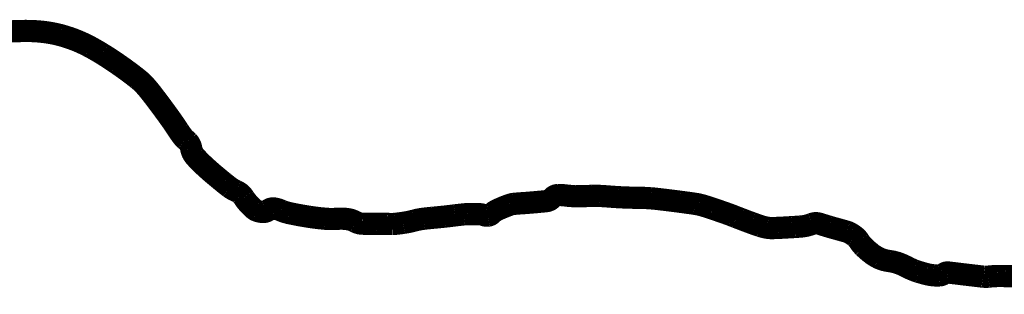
# Model space of a CAD drawing. Header units: inches. Extents: x 1.1 to 12.1, y -2.2 to 6.3.
# Tile 3 of 150: x 2.7882 to 3.094, y -1.363 to -1.2777. Entities that reach past the tile are written whole.
import ezdxf

# ---------------------------------------------------------------- set-up
doc = ezdxf.new("R2010")
doc.units = ezdxf.units.IN
doc.header["$MEASUREMENT"] = 0
doc.layers.add('BELMONT-BORDER', color=5, linetype='Continuous')

msp = doc.modelspace()

# ---------------------------------------------------------------- linework, layer by layer
at = {"layer": 'BELMONT-BORDER', "color": 5, "const_width": 0.00691}
msp.add_lwpolyline([(2.78211, -1.28156, -0.015708), (2.79, -1.28124, -0.031479), (2.79563, -1.28155, -0.034275), (2.80072, -1.2825, -0.030227), (2.80557, -1.28409, -0.030822), (2.81011, -1.28621, -0.013653), (2.81392, -1.28841, -0.0113), (2.81837, -1.29131, -0.018226), (2.8249, -1.29612, -0.044745), (2.8273, -1.2984, -0.016582), (2.82943, -1.30099, -0.006726), (2.83437, -1.30761, -0.012642), (2.83757, -1.31226, 0.026773), (2.83914, -1.31442, 0.056474), (2.83966, -1.31493, -0.039177), (2.84045, -1.31564, -0.150164), (2.84149, -1.31777, 0.138713), (2.84256, -1.32009, 0.024337), (2.84473, -1.32239, 0.015887), (2.84832, -1.32563, 0.004972), (2.85161, -1.32835, 0.009204), (2.85342, -1.32977, 0.060016), (2.85551, -1.33098, -0.08562), (2.85694, -1.33191, -0.066961), (2.8578, -1.33294, 0.042669), (2.85906, -1.33463, 0.016435), (2.8602, -1.33583, 0.022735), (2.86109, -1.33663, 0.087723), (2.86187, -1.33707, 0.048764), (2.86344, -1.33745, 0.212054), (2.86541, -1.33689, -0.219963), (2.86733, -1.33638, -0.060601), (2.86939, -1.337, 0.050495), (2.87185, -1.3378, 0.014654), (2.878, -1.33894, 0.017513), (2.8832, -1.33957, 0.040704), (2.88683, -1.33958, -0.049596), (2.8898, -1.33964, -0.095824), (2.89257, -1.34053, 0.123104), (2.89478, -1.3411, 0.003746), (2.89686, -1.34111, -0.003374), (2.89916, -1.34112, -0.002371), (2.9025, -1.34117, 0.005253), (2.90401, -1.34119, 0.025645), (2.90489, -1.34114, 0.009099), (2.90735, -1.34084, 0.032349), (2.91083, -1.34011, -0.038866), (2.91374, -1.33955, -0.005633), (2.91651, -1.33926, 0.004278), (2.92017, -1.3389, 0.003884), (2.92344, -1.33851, -0.004622), (2.92619, -1.3382, -0.022474), (2.92741, -1.33812, -0.008176), (2.93076, -1.33812, -0.086091), (2.93249, -1.33845, 0.125731), (2.9337, -1.33859, 0.162565), (2.9348, -1.33804, -0.089351), (2.9366, -1.33679, -0.020283), (2.94036, -1.33525, -0.061517), (2.94167, -1.33495, -0.009183), (2.94398, -1.33476, 0.005713), (2.94769, -1.33448, 0.002097), (2.9501, -1.33426, 0.003018), (2.95177, -1.33409, 0.196239), (2.95363, -1.33308, -0.213414), (2.95539, -1.3322, -0.045892), (2.95768, -1.33232, 0.034221), (2.96073, -1.33254, 0.009733), (2.96603, -1.33246, -0.020769), (2.96851, -1.33248, -0.00839), (2.97097, -1.33264, 0.00644), (2.97417, -1.33286, 0.013169), (2.98017, -1.33305, -0.019115), (2.9843, -1.33322, -0.008961), (2.9867, -1.33346, -0.00333), (2.99312, -1.33425, -0.004058), (2.99795, -1.33492, -0.016391), (2.99913, -1.33513, -0.019794), (3.0005, -1.33548, -0.009075), (3.00343, -1.33642, -0.003026), (3.00769, -1.33789, -0.006949), (3.00953, -1.33857, -0.002766), (3.01081, -1.33907, 0.000844), (3.0121, -1.33957, 0.005211), (3.01553, -1.34086, 0.006616), (3.01825, -1.34182, 0.037068), (3.02029, -1.34233, 0.048072), (3.02191, -1.34246, 0.007704), (3.02383, -1.3424, 0.003539), (3.02802, -1.34217, 0.000724), (3.02902, -1.34211, 0.000448), (3.03064, -1.342, 0.078307), (3.03438, -1.34115, -0.158146), (3.0363, -1.34103, -0.01793), (3.03737, -1.34134, 0.008544), (3.0396, -1.34203, 0.006412), (3.04299, -1.34298, -0.010214), (3.04512, -1.34359, -0.055155), (3.04626, -1.34409, -0.038278), (3.04773, -1.3451, -0.084483), (3.04886, -1.34636, 0.057731), (3.05039, -1.34828, 0.034881), (3.05301, -1.35053, 0.049899), (3.05508, -1.35178, 0.081597), (3.05828, -1.35269, -0.072183), (3.06191, -1.35366, -0.01907), (3.06427, -1.35478, 0.02749), (3.06593, -1.35553, 0.017489), (3.06746, -1.35607, 0.011891), (3.06977, -1.35672, 0.037694), (3.07194, -1.35711, 0.042798), (3.07388, -1.35715, 0.147885), (3.07537, -1.35658, -0.194316), (3.07656, -1.35625, -0.002644), (3.07886, -1.35652, 0.001533), (3.08284, -1.357, 0.000167), (3.08737, -1.35753, 0.002446), (3.08768, -1.35756, 0.058399), (3.08906, -1.35755, -0.028804), (3.09184, -1.35735, -0.008123), (3.09438, -1.35736, 0.009336), (3.09691, -1.35737, 0.009851), (3.09823, -1.35733, 0.005039)], format="xyb", dxfattribs=at)

doc.saveas('drawing.dxf')
